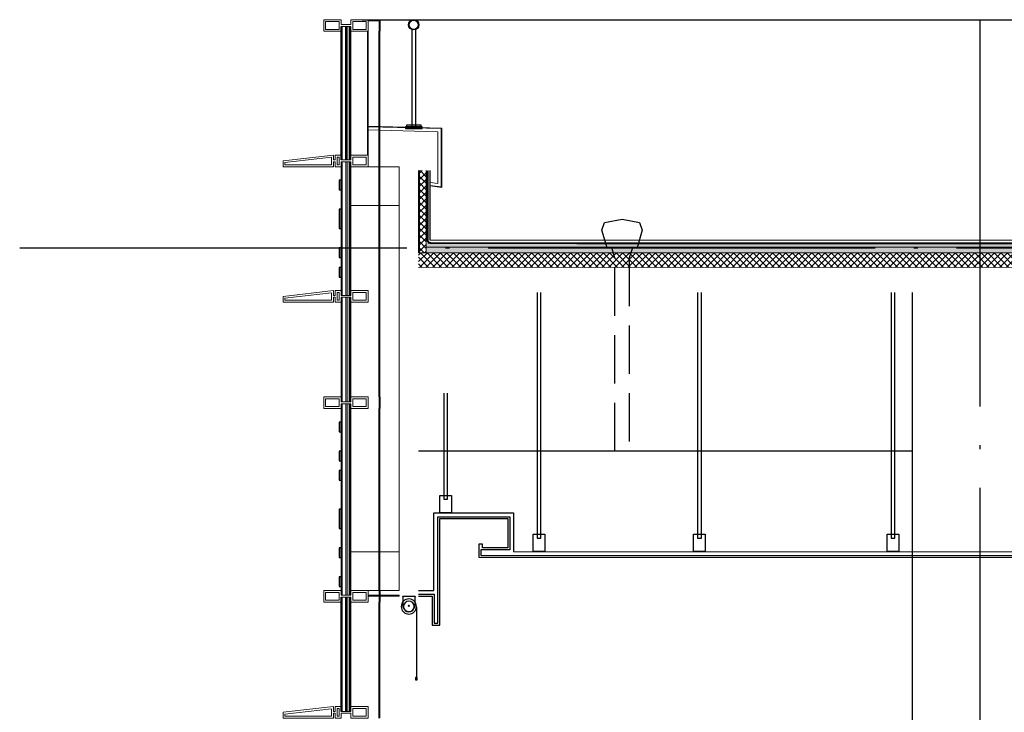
# Model space of a CAD drawing. Extents: x 1147314 to 1218578, y -272074 to -241968.
# Tile 4 of 47: x 1147314 to 1152400, y -262412 to -258832. Entities that reach past the tile are written whole.
import ezdxf

# ---------------------------------------------------------------- set-up
doc = ezdxf.new("R2010")
doc.units = 0
doc.header["$LTSCALE"] = 1000
doc.header["$MEASUREMENT"] = 0
doc.linetypes.add('230303生产综合楼-平面图_t8$0$DOTE', pattern=[2.42, 2, -0.2, 0.02, -0.2])
doc.linetypes.add('DASH', pattern=[0.35, 0.25, -0.1])
for name, color, linetype in [('A-DOOR-FIRE', 4, 'Continuous'), ('A-看线', 115, 'Continuous'), ('DOTE', 1, 'Continuous'), ('FF-窗帘-JYZS', 8, 'Continuous'), ('LY_MC_section A', 140, 'Continuous'), ('PUB_HATCH', 8, 'Continuous'), ('S_SURFACE', 6, 'Continuous'), ('SURFACE', 6, 'Continuous'), ('吊顶', 183, 'Continuous'), ('墙身保温', 21, 'Continuous'), ('墙身抹灰', 6, 'Continuous')]:
    doc.layers.add(name, color=color, linetype=linetype)
for name, color, linetype, lineweight in [('A-WALL-INSL', 241, 'Continuous', 0), ('WALL-CURT-GLAZ', 120, 'Continuous', 0), ('WALL-CURT-METL', 211, 'Continuous', 0), ('墙身分层线', 253, 'Continuous', 18)]:
    doc.layers.add(name, color=color, linetype=linetype, lineweight=lineweight)

# ---------------------------------------------------------------- blocks, each defined once
blk = doc.blocks.new('A$C38d1714a')
at = {"layer": 'A-WALL-INSL'}
blk.add_lwpolyline([(0, 0), (250, 0), (250, -200), (0, -200)], close=True, dxfattribs=at)
blk = doc.blocks.new('A$C37e4a2ef')
at = {"layer": 'A-看线'}
for points in [[(196, -60), (196, 0)], [(200, -60), (200, 0)]]:
    blk.add_lwpolyline(points, dxfattribs=at)
at = {"layer": 'WALL-CURT-METL'}
for points in [[(140, -60), (50, -60), (50, -35), (0, -35), (0, -60), (-30, -60), (-30, -35), (-40, -35), (-40, -60), (-300, -60), (-300, -30), (-40, 0), (-40, -25), (-30, -25), (-30, 0), (0, 0), (0, -25), (50, -25), (50, 0), (140, 0)], [(-50, -50), (-50, -11.2), (-290, -38.9), (-290, -50)], [(-20, -10), (-10, -10), (-10, -50), (-20, -50)], [(130, -25), (130, -10), (60, -10), (60, -50), (130, -50)]]:
    blk.add_lwpolyline(points, close=True, dxfattribs=at)
blk = doc.blocks.new('A$C42b86bd6')
at = {"layer": 'A-看线'}
for points in [[(286, 0), (286, -60)], [(290, 0), (290, -60)]]:
    blk.add_lwpolyline(points, dxfattribs=at)
at = {"layer": 'WALL-CURT-METL'}
for points in [[(230, -60), (230, 0), (140, 0), (140, -25), (90, -25), (90, 0), (0, 0), (0, -60), (90, -60), (90, -35), (140, -35), (140, -60)], [(80, -25), (80, -10), (10, -10), (10, -50), (80, -50)], [(220, -50), (220, -10), (150, -10), (150, -35), (150, -50)]]:
    blk.add_lwpolyline(points, close=True, dxfattribs=at)
blk = doc.blocks.new('A$C827e71c0')
at = {"layer": 'A-DOOR-FIRE'}
blk.add_blockref('A$C42b86bd6', (-90, 0), dxfattribs=at)
blk = doc.blocks.new('A$C7aab0e27')
at = {"layer": 'A-DOOR-FIRE'}
blk.add_blockref('A$C37e4a2ef', (0, 0), dxfattribs=at)
blk = doc.blocks.new('A$Cb5ae1680')
at = {"layer": 'A-看线'}
for points in [[(44, 0), (44, 690)], [(50, 0), (50, 690)], [(196, 25), (196, 665)], [(200, 25), (200, 665)]]:
    blk.add_lwpolyline(points, dxfattribs=at)
at = {"layer": 'LY_MC_section A'}
for points in [[(0, 0), (0, 690)], [(6, 0), (6, 690)], [(25, 0), (25, 690)], [(31, 0), (31, 690)]]:
    blk.add_lwpolyline(points, dxfattribs=at)
blk = doc.blocks.new('A$C071d96ed')
at = {"layer": 'A-看线'}
for points in [[(44, -690), (44, 0)], [(50, -690), (50, 0)], [(196, -665), (196, -25)], [(200, -665), (200, -25)]]:
    blk.add_lwpolyline(points, dxfattribs=at)
at = {"layer": 'WALL-CURT-GLAZ'}
for p, q in [((0, -690), (0, 0)), ((6, -690), (6, 0)), ((25, -690), (25, 0)), ((31, -690), (31, 0))]:
    blk.add_line(p, q, dxfattribs=at)
blk = doc.blocks.new('A$Ca8bf0082')
at = {"layer": 'FF-窗帘-JYZS'}
blk.add_line((-7.2, -55.8), (-7.2, -424.9), dxfattribs=at)
for points in [[(0, -1.6), (64, -1.6), (64, 0), (0, 0)], [(-11.6, -420.7), (-2.8, -420.7), (-2.8, -432.6), (-11.6, -432.6)], [(-9.6, -422.7), (-4.8, -422.7), (-4.8, -430.6), (-9.6, -430.6)]]:
    blk.add_lwpolyline(points, close=True, dxfattribs=at)
blk.add_lwpolyline([(64, -1.6), (64, -44.8), (63.2, -51.2, -0.871795), (0.8, -51.2), (0, -44.8), (0, -1.6)], format="xyb", dxfattribs=at)
for centre, radius in [((32, -53.2), 39.2), ((32, -53.2), 28), ((32.4, -50.1), 2.73), ((-7.2, -424.9), 1.2)]:
    blk.add_circle(centre, radius, dxfattribs=at)

msp = doc.modelspace()

# ---------------------------------------------------------------- hatches: boundary and pattern name
at = {"layer": 'PUB_HATCH'}
h = msp.add_hatch(dxfattribs=at)
h.set_pattern_fill('加气混凝土', color=256, scale=10, style=0)
h.set_pattern_definition([(0, (-3307.18, -39597.43), (60, 120), [0, -120]), (0, (-3377.38, -39613.63), (60, 120), [0, -120]), (0, (-3338.38, -39614.83), (60, 120), [0, -120]), (0, (-3295.78, -39579.43), (60, 120), [0, -120]), (0, (-3345.58, -39620.83), (60, 120), [0, -120]), (0, (-3283.78, -39503.83), (60, 120), [0, -120]), (0, (-3320.38, -39513.43), (60, 120), [0, -120]), (0, (-3301.18, -39528.43), (60, 120), [0, -120]), (0, (-3398.98, -39530.83), (60, 120), [0, -120]), (0, (-3340.18, -39536.23), (60, 120), [0, -120]), (0, (-3362.98, -39566.83), (60, 120), [0, -120]), (0, (-3361.78, -39611.83), (60, 120), [0, -120]), (0, (-3316.78, -39616.63), (60, 120), [0, -120]), (0, (-3283.78, -39563.83), (60, 120), [0, -120]), (0, (-3395.98, -39582.43), (60, 120), [0, -120]), (0, (-3385.78, -39562.03), (60, 120), [0, -120]), (0, (-3338.98, -39570.43), (60, 120), [0, -120]), (0, (-3355.78, -39587.83), (60, 120), [0, -120]), (0, (-3365.38, -39548.23), (60, 120), [0, -120]), (0, (-3350.38, -39503.23), (60, 120), [0, -120]), (0, (-3391.18, -39607.63), (60, 120), [0, -120]), (0, (-3325.18, -39527.83), (60, 120), [0, -120]), (0, (-3380.98, -39526.03), (60, 120), [0, -120]), (0, (-3390.58, -39510.43), (60, 120), [0, -120]), (130.601294, (-3291.155, -39541.397), (-299.999996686, 360.000001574), [5.268311, -2207.4222]), (18.4349488, (-3299.726, -39539.112), (299.9999989, 119.9999991), [5.421048, -753.52558]), (90, (-3299.726, -39544.254), (60, 120), [5.142857, -234.85713]), (161.565051, (-3294.584, -39545.969), (-300.0000015, 119.99999105), [5.421048, -753.52558]), (53.1301023, (-3294.584, -39545.969), (60.0000001, 119.99999994), [5.714286, -594.2857]), (135, (-3290.012, -39607.11), (-60.0000073, 119.9999919), [4.848732, -334.56252]), (45, (-3296.87, -39607.11), (59.9999996, 119.9999995), [4.848732, -334.56252]), (135, (-3293.44, -39610.54), (-60.0000073, 119.9999919), [4.848732, -334.56252]), (45, (-3293.44, -39610.54), (59.9999996, 119.9999995), [4.848732, -334.56252]), (116.565051, (-3347.73, -39526.54), (-1e-05, 239.999993), [6.388765, -127.7753]), (180, (-3350.58, -39520.83), (-60, 120), [6.857143, -113.14285]), (63.434949, (-3360.3, -39526.54), (5e-07, 239.999999), [6.388765, -127.7753]), (116.565051, (-3357.44, -39532.25), (-1e-05, 239.999993), [6.388765, -127.7753]), (0, (-3357.44, -39532.25), (60, 120), [6.857143, -113.14285]), (63.434949, (-3350.58, -39532.25), (5e-07, 239.999999), [6.388765, -127.7753]), (107.102728, (-3302.5836, -39567.1116), (-179.999993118, 600.000000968), [7.772269, -3256.5805]), (143.972626, (-3304.869, -39559.683), (-1139.99998555, 839.99999905), [7.772269, -1624.404]), (180, (-3311.16, -39555.11), (-60, 120), [7.428571, -112.57142]), (36.0273733, (-3324.869, -39559.683), (1139.999991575, 839.999990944), [7.772269, -1624.404]), (71.5650511, (-3327.155, -39566.54), (180.00000092, 599.99999897), [7.228063, -751.71856]), (107.102728, (-3324.8693, -39573.9688), (-179.999993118, 600.000000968), [7.772269, -3256.5805]), (143.972626, (-3318.584, -39578.54), (-1139.99998555, 839.99999905), [7.772269, -1624.404]), (0, (-3318.58, -39578.54), (60, 120), [7.428571, -112.57142]), (36.0273733, (-3311.155, -39578.54), (1139.999991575, 839.999990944), [7.772269, -1624.404]), (71.5650511, (-3304.87, -39573.969), (180.00000092, 599.99999897), [7.228063, -751.71856]), (150.255118, (-3301.441, -39511.112), (-180.00000043, 119.99999851), [4.607004, -962.86392]), (90, (-3305.44, -39513.4), (60, 120), [4.571429, -235.42855]), (29.7448813, (-3305.441, -39513.397), (180.0000001, 119.99999944), [4.607004, -962.86392]), (116.565051, (-3329.44, -39596.25), (-1e-05, 239.999993), [6.388765, -127.7753]), (168.690067, (-3332.298, -39590.54), (-540.0000004, 119.99999699), [5.827451, -1217.9371]), (41.1859251, (-3342.5836, -39593.3973), (1499.999990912, 1319.999988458), [6.074369, -2545.1604]), (90, (-3342.584, -39599.11), (60, 120), [5.714286, -234.2857]), (138.814074, (-3338.012, -39603.1116), (-1499.999973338, 1320.000008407), [6.074369, -2545.1604]), (16.6992442, (-3338.012, -39603.1116), (1979.999985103, 599.999993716), [5.96589, -2499.7075]), (60.9453959, (-3332.298, -39601.3973), (59.99999984, 119.999998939), [5.883217, -2465.0679]), (109.983106, (-3379.7265, -39545.969), (-300.00000113, 839.999997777), [6.6884, -2802.4395]), (155.556045, (-3382.012, -39539.683), (-780.000002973, 359.99999252), [6.904597, -2893.0263]), (24.4439547, (-3394.5836, -39539.683), (780.00000039, 359.999998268), [6.904597, -2893.0263]), (70.0168934, (-3396.8693, -39545.969), (300.000000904, 839.999997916), [6.6884, -2802.4395]), (109.983106, (-3394.5836, -39552.2545), (-300.00000113, 839.999997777), [6.6884, -2802.4395]), (160.016893, (-3388.298, -39554.54), (-300.00000018, 119.99999453), [6.6884, -1397.8755]), (19.9831065, (-3388.298, -39554.54), (299.99999835, 119.99999981), [6.6884, -1397.8755]), (70.0168934, (-3382.012, -39552.2545), (300.000000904, 839.999997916), [6.6884, -2802.4395]), (122.005383, (-3335.155, -39556.826), (-60.00000805, 119.99999387), [5.390846, -1126.6868]), (18.4349488, (-3343.155, -39553.969), (299.9999989, 119.9999991), [5.421048, -753.52558]), (90, (-3343.155, -39559.11), (60, 120), [5.142857, -234.85713]), (161.565051, (-3338.012, -39560.826), (-300.0000015, 119.99999105), [5.421048, -753.52558]), (54.4623222, (-3338.012, -39560.826), (419.99999939, 599.9999991), [4.915614, -2059.6423]), (116.565051, (-3370.01, -39585.97), (-1e-05, 239.999993), [6.388765, -127.7753]), (180, (-3372.87, -39580.25), (-60, 120), [6.285714, -113.71428]), (59.0362434, (-3382.584, -39585.969), (60.000000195, 119.99999942), [6.663946, -1392.7644]), (120.963756, (-3379.155, -39591.683), (-60.0000082, 119.99999449), [6.663946, -1392.7644]), (0, (-3379.16, -39591.68), (60, 120), [6.285714, -113.71428]), (63.434949, (-3372.87, -39591.68), (5e-07, 239.999999), [6.388765, -127.7753])])
h.paths.add_polyline_path([(1149414.4, -260006.6), (1154321.5, -260008.1), (1154321.5, -260036.6), (1149414.4, -260036.6)])
at = {"layer": '墙身保温'}
h = msp.add_hatch(dxfattribs=at)
h.set_pattern_fill('ANSI37', color=256, scale=15, style=0)
h.set_pattern_definition([(45, (-7027.97, -39560.828), (-16.83798023, 16.83798023), []), (135, (-7027.97, -39560.828), (-16.83798023, -16.83798023), [])])
h.paths.add_polyline_path([(1149379.4, -259611.6), (1149414.4, -259611.6), (1149414.4, -260036.6), (1149379.4, -260036.6)])
h = msp.add_hatch(dxfattribs=at)
h.set_pattern_fill('ANSI37', color=256, scale=15, style=0)
h.set_pattern_definition([(45, (-3342.584, -39560.826), (-16.83798023, 16.83798023), []), (135, (-3342.584, -39560.826), (-16.83798023, -16.83798023), [])])
h.paths.add_polyline_path([(1149374.4, -260036.6), (1154361.6, -260036.6), (1154361.6, -260111.6), (1149374.4, -260111.6)])
at = {"layer": '墙身分层线'}
h = msp.add_hatch(dxfattribs=at)
h.set_pattern_fill('混凝土', color=256, scale=10)
h.set_pattern_definition([(50, (-3342.584, -39560.826), (71.7260183, -6.2752135), [7.5, -82.5]), (355, (-3342.58, -39560.826), (-13.8751334, 75.2192134), [6, -66]), (100.4514, (-3336.606, -39561.35), (57.850938, 68.9439542), [6.374019, -70.114211]), (46.1842, (-3342.58, -39540.83), (106.724105, -16.5519014), [11.25, -123.75]), (96.6356, (-3333.69, -39542.21), (93.466271, 97.411787), [9.561029, -105.1713]), (351.1842, (-3342.58, -39540.83), (93.466195, 97.41186), [9, -99]), (21, (-3332.584, -39545.826), (59.6907052, -40.261889), [7.5, -82.5]), (326, (-3332.58, -39545.826), (24.331533, 72.5150045), [6, -66]), (71.4514, (-3327.61, -39549.18), (84.022263, 32.2530497), [6.374019, -70.114211]), (37.5, (-3342.584, -39560.826), (1.21598553, 33.2893854), [0, -65.2, 0, -67, 0, -66.25]), (7.5, (-3342.584, -39560.826), (26.3069537, 39.4411712), [0, -38.2, 0, -63.7, 0, -25.25]), (327.5, (-3364.884, -39560.826), (53.3822436, -2.2554872), [0, -25, 0, -78, 0, -103.5]), (317.5, (-3374.884, -39560.826), (58.318617, 10.0104982), [0, -32.5, 0, -51.8, 0, -73.5])])
h.paths.add_polyline_path([(1149414.4, -259986.6), (1154321.5, -259988.1), (1154321.5, -260008.1), (1149414.4, -260006.6)])

# ---------------------------------------------------------------- linework, layer by layer
at = {"layer": 'A-WALL-INSL'}
msp.add_lwpolyline([(1149174.4, -260711.6), (1149174.4, -261581.6), (1149274.4, -261581.6), (1149274.4, -260711.6), (1149274.4, -259791.6), (1149174.4, -259791.6)], close=True, dxfattribs=at)
at = {"layer": 'A-看线'}
msp.add_line((1151924.4, -260241.6), (1151924.4, -264011.6), dxfattribs=at)
for points in [[(1149083.9, -258831.6), (1154271.6, -258831.6)], [(1149114.4, -258831.6), (1149174.4, -258831.6)], [(1149114.4, -258835.6), (1149174.4, -258835.6)], [(1149018.4, -260806.6), (1149018.4, -260266.6)], [(1149018.4, -260806.6), (1149018.4, -260266.6)], [(1149024.4, -260806.6), (1149024.4, -260266.6)], [(1149024.4, -260806.6), (1149024.4, -260266.6)], [(1149170.4, -260781.6), (1149170.4, -260291.6)], [(1149170.4, -260711.6), (1149170.4, -260291.6)], [(1149170.4, -260781.6), (1149170.4, -260291.6)], [(1149170.4, -260711.6), (1149170.4, -260291.6)], [(1149174.4, -260781.6), (1149174.4, -260291.6)], [(1149174.4, -260711.6), (1149174.4, -260291.6)], [(1149174.4, -260781.6), (1149174.4, -260291.6)], [(1149174.4, -260711.6), (1149174.4, -260291.6)], [(1149018.4, -261806.6), (1149018.4, -260816.6)], [(1149024.4, -261806.6), (1149024.4, -260816.6)], [(1149170.4, -261781.6), (1149170.4, -260841.6)], [(1149174.4, -261781.6), (1149174.4, -260841.6)], [(1151924.4, -261061.6), (1149374.4, -261061.6)], [(1149018.4, -262406.6), (1149018.4, -261816.6)], [(1149024.4, -262406.6), (1149024.4, -261816.6)], [(1149170.4, -262381.6), (1149170.4, -261841.6)], [(1149174.4, -262381.6), (1149174.4, -261841.6)]]:
    msp.add_lwpolyline(points, dxfattribs=at)
at = {"layer": 'DOTE', "linetype": '230303生产综合楼-平面图_t8$0$DOTE'}
for p, q in [((1152274.4, -258831.6), (1152274.4, -270831.8)), ((1147313.8, -260011.6), (1157487, -260011.6))]:
    msp.add_line(p, q, dxfattribs=at)
at = {"layer": 'LY_MC_section A', "color": 41}
for points in [[(1148974.4, -259661.6), (1148964.4, -259661.6), (1148964.4, -259711.6), (1148974.4, -259711.6)], [(1148974.4, -259811.6), (1148964.4, -259811.6), (1148964.4, -259911.6), (1148974.4, -259911.6)], [(1148974.4, -260011.6), (1148964.4, -260011.6), (1148964.4, -260061.6), (1148974.4, -260061.6)], [(1148974.4, -260111.6), (1148964.4, -260111.6), (1148964.4, -260161.6), (1148974.4, -260161.6)], [(1148974.4, -260911.6), (1148964.4, -260911.6), (1148964.4, -260961.6), (1148974.4, -260961.6)], [(1148974.4, -261061.6), (1148964.4, -261061.6), (1148964.4, -261111.6), (1148974.4, -261111.6)], [(1148974.4, -261161.6), (1148964.4, -261161.6), (1148964.4, -261211.6), (1148974.4, -261211.6)], [(1148974.4, -261361.6), (1148964.4, -261361.6), (1148964.4, -261461.6), (1148974.4, -261461.6)], [(1148974.4, -261561.6), (1148964.4, -261561.6), (1148964.4, -261611.6), (1148974.4, -261611.6)], [(1148974.4, -261711.6), (1148964.4, -261711.6), (1148964.4, -261761.6), (1148974.4, -261761.6)]]:
    msp.add_lwpolyline(points, close=True, dxfattribs=at)
at = {"layer": 'LY_MC_section A'}
for points in [[(1148974.4, -262406.6), (1148974.4, -261816.6)], [(1148980.4, -262406.6), (1148980.4, -261816.6)], [(1148999.5, -262406.6), (1148999.5, -261816.6)], [(1149005.5, -262406.6), (1149005.5, -261816.6)]]:
    msp.add_lwpolyline(points, dxfattribs=at)
at = {"layer": 'S_SURFACE', "linetype": 'DASH'}
msp.add_lwpolyline([(1150389.2, -261061.6), (1150389.2, -260062.1), (1150372.3, -260011.6), (1150348.4, -260011.6), (1150321.7, -259919.2), (1150335.7, -259879.5), (1150425.7, -259862.1), (1150515.7, -259879.5), (1150529.7, -259919.2), (1150503, -260011.6), (1150479.1, -260011.6), (1150462.2, -260062.1), (1150462.2, -261061.6)], dxfattribs=at)
at = {"layer": 'WALL-CURT-GLAZ'}
for p, q in [((1149434.4, -259673.2), (1149474.4, -259678.6)), ((1149434.4, -259687.9), (1149491.4, -259695.6)), ((1149434.4, -259691.1), (1149494.4, -259698.6)), ((1148974.4, -260806.6), (1148974.4, -260266.6)), ((1148974.4, -260806.6), (1148974.4, -260266.6)), ((1148980.4, -260806.6), (1148980.4, -260266.6)), ((1148980.4, -260806.6), (1148980.4, -260266.6)), ((1148999.4, -260806.6), (1148999.4, -260266.6)), ((1148999.4, -260806.6), (1148999.4, -260266.6)), ((1149005.4, -260806.6), (1149005.4, -260266.6)), ((1149005.4, -260806.6), (1149005.4, -260266.6)), ((1148974.4, -261806.6), (1148974.4, -260816.6)), ((1148980.4, -261806.6), (1148980.4, -260816.6)), ((1148999.4, -261806.6), (1148999.4, -260816.6)), ((1149005.4, -261806.6), (1149005.4, -260816.6))]:
    msp.add_line(p, q, dxfattribs=at)
for points in [[(1149111.4, -258891.6), (1149114.4, -258891.6), (1149114.4, -259531.6), (1149111.4, -259531.6)], [(1149114.4, -261806.6), (1149274.4, -261806.6), (1149274.4, -261811.6), (1149114.4, -261811.6)]]:
    msp.add_lwpolyline(points, close=True, dxfattribs=at)
for points in [[(1149114.4, -259381.6), (1149494.4, -259391.6), (1149494.4, -259698.6)], [(1149114.4, -259384.6), (1149491.4, -259394.6), (1149491.4, -259695.6)], [(1149114.4, -259401.6), (1149474.4, -259411.6), (1149474.4, -259678.6)]]:
    msp.add_lwpolyline(points, dxfattribs=at)
at = {"layer": '吊顶'}
for points in [[(1149340.4, -258883), (1149340.4, -259394.6)], [(1149358.4, -258883), (1149358.4, -259394.6)], [(1149986.8, -260241.6), (1149986.8, -261510.6), (1150006.8, -261510.6), (1150006.8, -260241.6)], [(1150815.6, -260241.6), (1150815.6, -261510.7), (1150835.6, -261510.7), (1150835.6, -260241.6)], [(1151815.6, -260242), (1151815.6, -261510.8), (1151835.6, -261510.8), (1151835.6, -260242)], [(1149504.4, -260761.6), (1149504.4, -261310.5), (1149524.4, -261310.5), (1149524.4, -260761.6)], [(1149374.4, -261781.6), (1149453.5, -261781.5), (1149453.5, -261380.5), (1149865.5, -261380.5), (1149865.5, -261580.6), (1157487, -261581.3)], [(1149374.4, -261801.6), (1149455.5, -261801.5), (1149455.5, -261950.5), (1149473.5, -261950.5), (1149473.5, -261400.5), (1149845.5, -261400.5), (1149845.5, -261572.2), (1149695.5, -261572.2), (1149695.5, -261600.5), (1157487, -261601.3)], [(1149374.4, -261811.6), (1149445.5, -261811.5), (1149445.5, -261960.5), (1149483.5, -261960.5), (1149483.5, -261410.5), (1149835.5, -261410.5), (1149835.5, -261562.2), (1149704.5, -261562.2), (1149704.5, -261542.5), (1149685.5, -261542.5), (1149685.5, -261610.5), (1157487, -261611.3)]]:
    msp.add_lwpolyline(points, dxfattribs=at)
for points in [[(1149306.1, -259394.6), (1149392.8, -259394.6), (1149392.8, -259385.3), (1149306.1, -259385.3)], [(1149312.5, -259385.3), (1149387.4, -259385.3), (1149387.4, -259376.1), (1149312.5, -259376.1)], [(1149484.4, -261290.5), (1149544.4, -261290.5), (1149544.4, -261380.5), (1149484.4, -261380.5)], [(1149966.8, -261490.6), (1150026.8, -261490.6), (1150026.8, -261580.6), (1149966.8, -261580.6)], [(1149966.8, -261490.6), (1150026.8, -261490.6), (1150026.8, -261580.6), (1149966.8, -261580.6)], [(1150795.6, -261490.7), (1150855.6, -261490.7), (1150855.6, -261580.7), (1150795.6, -261580.7)], [(1151795.6, -261490.8), (1151855.6, -261490.8), (1151855.6, -261580.8), (1151795.6, -261580.8)]]:
    msp.add_lwpolyline(points, close=True, dxfattribs=at)
for radius in [26.5, 23.5]:
    msp.add_circle((1149349.4, -258858.1), radius, dxfattribs=at)
at = {"layer": '墙身分层线'}
for p, q in [((1149374.4, -260036.6), (1149374.4, -259611.6)), ((1149379.4, -260036.6), (1149379.4, -259611.6)), ((1149414.4, -260036.6), (1149414.4, -259611.6)), ((1149424.4, -259986.6), (1149424.4, -259611.6)), ((1154321.5, -260008.1), (1149414.4, -260006.6)), ((1154321.5, -259988.1), (1149424.4, -259986.6)), ((1154361.6, -260036.5), (1149374.4, -260036.6)), ((1154361.6, -260111.5), (1149374.4, -260111.6))]:
    msp.add_line(p, q, dxfattribs=at)
at = {"layer": '墙身分层线', "color": 6, "linetype": 'DASH', "ltscale": 0.1, "const_width": 10}
msp.add_lwpolyline([(1149419.4, -259611.6), (1149419.4, -259966.6, 0.414214), (1149439.4, -259986.6), (1154296.5, -259988.2, 0.414214), (1154316.5, -259968.2), (1154316.5, -259646.6)], format="xyb", dxfattribs=at)
at = {"layer": '墙身抹灰'}
for p, q in [((1149434.4, -259971.6), (1149434.4, -259611.6)), ((1154316.5, -259973.1), (1149434.4, -259971.6))]:
    msp.add_line(p, q, dxfattribs=at)

# ---------------------------------------------------------------- block references
at = {"layer": 'A-DOOR-FIRE'}
msp.add_blockref('A$C42b86bd6', (1148884.4, -261781.6), dxfattribs=at)
at = {"layer": 'FF-窗帘-JYZS', "xscale": -1}
msp.add_blockref('A$Ca8bf0082', (1149356.4, -261811.6), dxfattribs=at)
at = {"layer": 'LY_MC_section A'}
for name, p in [('A$C42b86bd6', (1148884.4, -258831.6)), ('A$C7aab0e27', (1148974.4, -259531.6)), ('A$C7aab0e27', (1148974.4, -260231.6)), ('A$C7aab0e27', (1148974.4, -260231.6)), ('A$C827e71c0', (1148974.4, -260781.6)), ('A$C37e4a2ef', (1148974.4, -262381.6))]:
    msp.add_blockref(name, p, dxfattribs=at)
at = {"layer": 'SURFACE'}
for name, p in [('A$Cb5ae1680', (1148974.4, -259556.6)), ('A$C071d96ed', (1148974.4, -259566.6)), ('A$C38d1714a', (1149024.4, -259591.6)), ('A$C38d1714a', (1149024.4, -261581.6))]:
    msp.add_blockref(name, p, dxfattribs=at)

doc.saveas('drawing.dxf')
